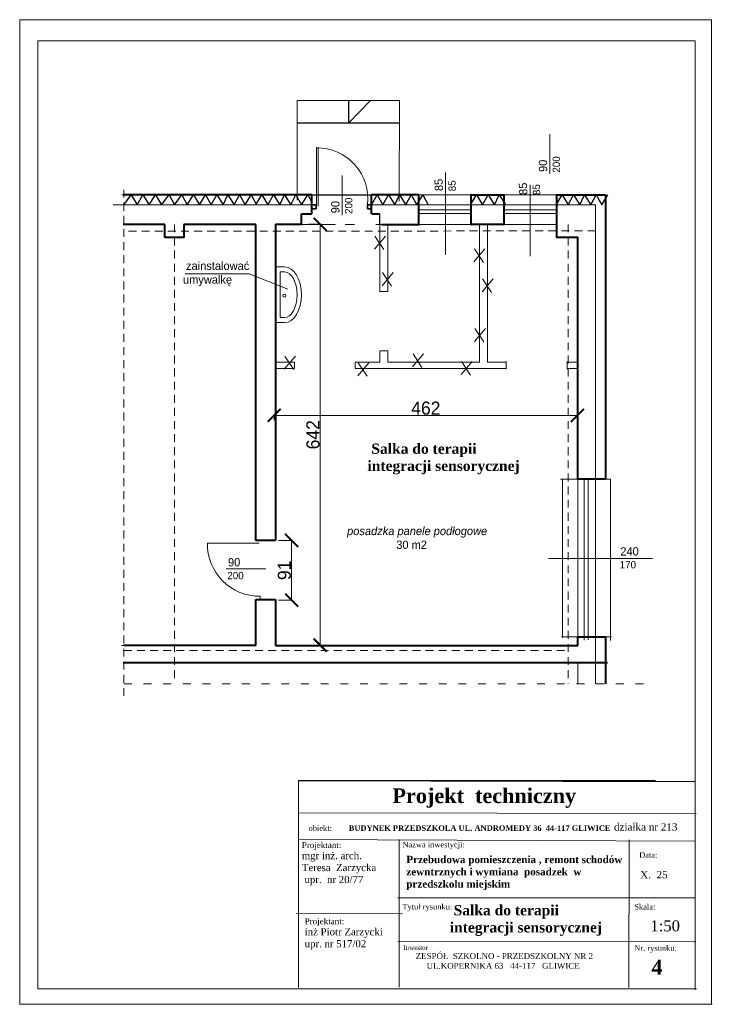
# Model space of a CAD drawing. Header units: millimetres. Extents: x 71367 to 297009, y -32559 to 7655.
# Tile 3 of 17: x 77779 to 78835, y -29482 to -27980. Entities that reach past the tile are written whole.
import ezdxf

# ---------------------------------------------------------------- set-up
doc = ezdxf.new("R2010")
doc.units = ezdxf.units.MM
doc.linetypes.add('2_LKR', pattern=[20, 12, -8])
doc.linetypes.add('ACAD_ISO03W100', pattern=[30, 12, -18])
doc.layers.get('0').update_dxf_attribs({"lineweight": 70})
doc.layers.add('wymiarowanie', color=7, linetype='Continuous', lineweight=30)
doc.styles.get("Standard").update_dxf_attribs({"font": 'phagspa.ttf'})
doc.dimstyles.new('ISO-25', dxfattribs={"dimtxt": 20, "dimasz": 20, "dimexe": 1.25, "dimexo": 0.625, "dimtad": 1, "dimdec": 0, "dimtxsty": 'Standard', "dimblk": 'ARCHTICK', "dimcen": 2.5, "dimclrd": 6, "dimclre": 6, "dimadec": 0, "dimazin": 0, "dimtfac": 1, "dimtdec": 0, "dimtmove": 0, "dimatfit": 3, "dimldrblk": 'ARCHTICK', "dimfxl": 20, "dimfxlon": 1, "dimlwd": 9, "dimlwe": 9, "dimarcsym": 0})

# ---------------------------------------------------------------- blocks, each defined once
blk = doc.blocks.new('_ArchTick')
at = {"color": 0, "linetype": 'ByBlock', "const_width": 0.15}
blk.add_lwpolyline([(-0.5, -0.5), (0.5, 0.5)], dxfattribs=at)
blk = doc.blocks.new('*D753')
at = {"color": 6, "lineweight": 9, "transparency": 16777216}
for p, q in [((78166.6, -28590.9), (78166.6, -28582.3)), ((78629, -28583.6), (78166.6, -28583.6)), ((78629, -28591.6), (78629, -28582.3))]:
    blk.add_line(p, q, dxfattribs=at)
at = {"layer": 'Defpoints', "color": 0, "lineweight": 40, "transparency": 16777216}
for p in [(78166.6, -28583.6), (78166.6, -28591.5), (78629, -28592.2)]:
    blk.add_point(p, dxfattribs=at)
at = {"color": 6, "lineweight": 9, "transparency": 16777216, "xscale": 20, "yscale": 20, "zscale": 20, "rotation": 180}
blk.add_blockref('_ArchTick', (78166.6, -28583.6), dxfattribs=at)
at = {"color": 6, "lineweight": 9, "transparency": 16777216, "xscale": 20, "yscale": 20, "zscale": 20}
blk.add_blockref('_ArchTick', (78629, -28583.6), dxfattribs=at)
at = {"color": 0, "lineweight": 20, "transparency": 16777216, "insert": (78397.8, -28572.6), "char_height": 20, "attachment_point": 5}
blk.add_mtext('462', dxfattribs=at)
blk = doc.blocks.new('*D754')
at = {"color": 6, "lineweight": 9, "transparency": 16777216}
for p, q in [((78219, -28292.1), (78238, -28292.1)), ((78236.7, -28934.1), (78236.7, -28292.1)), ((78217.2, -28934.1), (78238, -28934.1))]:
    blk.add_line(p, q, dxfattribs=at)
at = {"layer": 'Defpoints', "color": 0, "lineweight": 40, "transparency": 16777216}
for p in [(78218.4, -28292.1), (78236.7, -28292.1), (78216.6, -28934.1)]:
    blk.add_point(p, dxfattribs=at)
at = {"color": 6, "lineweight": 9, "transparency": 16777216, "xscale": 20, "yscale": 20, "zscale": 20}
for p, rotation in [((78236.7, -28292.1), 90), ((78236.7, -28934.1), 270)]:
    blk.add_blockref('_ArchTick', p, dxfattribs=dict(at, rotation=rotation))
at = {"color": 0, "lineweight": 20, "transparency": 16777216, "insert": (78225.8, -28613.1), "char_height": 20, "attachment_point": 5, "rotation": 90}
blk.add_mtext('642', dxfattribs=at)
blk = doc.blocks.new('*D761')
at = {"color": 6, "lineweight": 9, "transparency": 16777216}
for p, q in [((78173.2, -28774.3), (78194.5, -28774.3)), ((78193.2, -28774.3), (78193.2, -28865.4)), ((78173.2, -28865.4), (78194.5, -28865.4))]:
    blk.add_line(p, q, dxfattribs=at)
at = {"layer": 'Defpoints', "color": 0, "lineweight": 35, "transparency": 16777216}
for p in [(78170.6, -28774.3), (78170.6, -28865.4), (78193.2, -28865.4)]:
    blk.add_point(p, dxfattribs=at)
at = {"color": 6, "lineweight": 9, "transparency": 16777216, "xscale": 20, "yscale": 20, "zscale": 20}
for p, rotation in [((78193.2, -28774.3), 90), ((78193.2, -28865.4), 270)]:
    blk.add_blockref('_ArchTick', p, dxfattribs=dict(at, rotation=rotation))
at = {"color": 0, "lineweight": 35, "transparency": 16777216, "insert": (78182.2, -28819.9), "char_height": 20, "attachment_point": 5, "rotation": 90}
blk.add_mtext('91', dxfattribs=at)

msp = doc.modelspace()

# ---------------------------------------------------------------- linework, layer by layer
at = {"lineweight": 20}
for p, q in [((77778.6, -27980), (78833.5, -27980)), ((77778.6, -27980), (77778.6, -29481.9)), ((78833.5, -27980), (78833.4, -29481.6)), ((78808.3, -28012.4), (77806, -28012.4)), ((77806, -28012.4), (77806, -29458.1)), ((78808.3, -28012.4), (78808.3, -29459.7)), ((78031, -28367.9), (78128.4, -28367.9)), ((78128.4, -28367.9), (78187.6, -28391)), ((78204.2, -29189.6), (78810, -29190.9)), ((78203.2, -29230.7), (78808.6, -29233.1)), ((78200.2, -29343.6), (78362.1, -29343.8)), ((78203.8, -29430), (78203.8, -29456.2)), ((77778.8, -29481.6), (78834.6, -29481.6))]:
    msp.add_line(p, q, dxfattribs=at)
at = {"lineweight": 9}
for p, q in [((78201.4, -28255.1), (78201.4, -28103.5)), ((78201.4, -28103.5), (78357.9, -28103.5)), ((78357, -28257), (78357.9, -28103.5)), ((78231.1, -28264.6), (78231.1, -28174.3)), ((78233.7, -28264.6), (78233.7, -28174.3)), ((78427.9, -28213.3), (78427.9, -28338.7)), ((78556.9, -28231.9), (78556.9, -28340.5)), ((78223.8, -28247.3), (77934.5, -28247.3)), ((78671.9, -28247.3), (78315.2, -28247.3)), ((78387.2, -28247.2), (78387.2, -28294)), ((78467.1, -28245.4), (78466.7, -28294)), ((78516.8, -28246.3), (78516.7, -28294)), ((78671.8, -28247.3), (78671.8, -28681.1)), ((77921.2, -28262.3), (78231.1, -28262.3)), ((78310.9, -28262.3), (78656.7, -28262.3)), ((78310.9, -28262.3), (78656.7, -28262.3)), ((78656.6, -28262.3), (78656.6, -28993)), ((78656.6, -28262.3), (78656.6, -28681.1)), ((78386.7, -28270), (78467.5, -28270)), ((78386.7, -28275.7), (78467.5, -28275.7)), ((78517.5, -28270), (78597.8, -28270)), ((78517.5, -28275.7), (78597.8, -28275.7)), ((77937.5, -28292.3), (77999.8, -28292.3)), ((77999.8, -28292.3), (77999.8, -28312.4)), ((78028.9, -28292.3), (78138.8, -28292.3)), ((78028.9, -28292.3), (78028.9, -28312.4)), ((78138.8, -28292.3), (78138.8, -28774.2)), ((78168.8, -28292), (78168.8, -28774.2)), ((78168.8, -28292), (78168.8, -28502.6)), ((78168.8, -28292.3), (78259.6, -28292.3)), ((78215.2, -28292.1), (78214.8, -28292.6)), ((78244.7, -28292.1), (78244.6, -28292.3)), ((78259.8, -28292.1), (78259.6, -28292.3)), ((78274.8, -28292.2), (78274.7, -28292.3)), ((78274.7, -28292.3), (78288.9, -28292.3)), ((78289, -28292.2), (78288.7, -28292.6)), ((78304.2, -28292.2), (78304.1, -28292.3)), ((78321.7, -28292.2), (78321.6, -28292.3)), ((78321.6, -28292.3), (78479.8, -28292.3)), ((78327.8, -28283.9), (78327.6, -28284.1)), ((78327.8, -28292.3), (78327.8, -28394.7)), ((78339.8, -28292.3), (78339.8, -28394.7)), ((78479.8, -28292.3), (78479.8, -28502.6)), ((78491.8, -28292.3), (78491.8, -28502.6)), ((78491.8, -28292.3), (78597, -28292.3)), ((78656.6, -28292.3), (78656.7, -28292.3)), ((77999.8, -28312.4), (78029.8, -28312.4)), ((78336.3, -28310), (78319.5, -28330.1)), ((78320.1, -28310), (78333.7, -28330.7)), ((78596.4, -28312.4), (78629.9, -28312.4)), ((78629.6, -28311.7), (78629.6, -28502.6)), ((78488, -28329.5), (78471.2, -28349.6)), ((78471.8, -28329.5), (78485.5, -28350.3)), ((78347.9, -28365.8), (78331, -28385.9)), ((78331.7, -28365.8), (78345.3, -28386.5)), ((78500.4, -28375.2), (78483.5, -28395.3)), ((78484.2, -28375.2), (78497.8, -28396)), ((78327.8, -28394.7), (78339.8, -28394.7)), ((78488.8, -28450.9), (78471.9, -28471)), ((78472.6, -28450.9), (78486.2, -28471.6)), ((78327.8, -28485.2), (78327.8, -28502.6)), ((78327.8, -28485.2), (78339.8, -28485.2)), ((78339.8, -28485.2), (78339.8, -28502.6)), ((78394.5, -28489.6), (78377.6, -28509.7)), ((78378.3, -28489.6), (78391.9, -28510.3)), ((78197.6, -28502.6), (78168.8, -28502.6)), ((78198.9, -28493), (78182, -28513.1)), ((78182.7, -28493), (78196.3, -28513.7)), ((78197.6, -28502.5), (78197.6, -28512.1)), ((78327.8, -28502.6), (78290.1, -28502.6)), ((78290.1, -28502.7), (78290.1, -28512.2)), ((78311, -28503.2), (78294.1, -28523.3)), ((78294.8, -28503.2), (78308.4, -28523.9)), ((78479.8, -28502.6), (78339.8, -28502.6)), ((78468.6, -28501.2), (78451.7, -28521.3)), ((78452.4, -28501.2), (78466, -28522)), ((78520.1, -28502.6), (78491.8, -28502.6)), ((78520.1, -28501.4), (78520.1, -28513)), ((78613.1, -28501.4), (78613.1, -28513)), ((78629.6, -28502.6), (78613.1, -28502.6)), ((78168.8, -28512.1), (78168.8, -28774.2)), ((78197.6, -28512.1), (78168.9, -28512.1)), ((78520.1, -28512.1), (78290.1, -28512.1)), ((78629.6, -28512.1), (78613.1, -28512.1)), ((78629.6, -28512.1), (78629.6, -28934.5)), ((78679.6, -28681.1), (78603.4, -28681.1)), ((78606.4, -28680.3), (78606.4, -28922.8)), ((78639.4, -28682.5), (78639.4, -28926.2)), ((78645.1, -28682.1), (78645.1, -28926.1)), ((78679.5, -28681), (78679.5, -28927.1)), ((78138.8, -28774.2), (78168.8, -28774.2)), ((78143.7, -28778.5), (78064.7, -28778.5)), ((78584.8, -28801.7), (78743.5, -28801.9)), ((78138.8, -28864.6), (78138.8, -28934.5)), ((78138.8, -28864.6), (78168.8, -28864.6)), ((78145.4, -28859.5), (78145.4, -28864.6)), ((78168.8, -28864.6), (78168.8, -28934.5)), ((78168.8, -28864.6), (78168.8, -28934.5)), ((78604.5, -28921.5), (78680.9, -28921.5)), ((78656.6, -28921.5), (78656.6, -28993)), ((78671.8, -28921.5), (78671.8, -28993)), ((77933.8, -28934.5), (78138.8, -28934.5)), ((78168.8, -28934.5), (78629.6, -28934.5)), ((77937.5, -28960.8), (78629.6, -28960.8)), ((78629.6, -28960.8), (78629.6, -28993)), ((78748, -29140.7), (78203.8, -29140.7)), ((78203.8, -29224.3), (78203.8, -29140.7)), ((78203.8, -29224.3), (78203.8, -29430)), ((78357.4, -29230.7), (78357.1, -29455.5)), ((78707.8, -29231.1), (78707.1, -29456.2)), ((78354.9, -29319.6), (78808.1, -29319.7)), ((78354.9, -29385.6), (78809.4, -29386.4)), ((78810.3, -29458.1), (77806, -29458.1))]:
    msp.add_line(p, q, dxfattribs=at)
at = {"color": 0, "lineweight": 25}
for p, q in [((78279.7, -28103.5), (78279.7, -28138.1)), ((78279.7, -28138.1), (78313.5, -28103.5)), ((78357, -28138.1), (78201.4, -28138.1)), ((77937.5, -28262.3), (77948.6, -28247.3)), ((77948.6, -28247.3), (77957.5, -28262.3)), ((77957.5, -28262.3), (77966.4, -28247.3)), ((77966.4, -28247.3), (77976.2, -28262.3)), ((77976.2, -28262.3), (77985.4, -28247.3)), ((77985.4, -28247.3), (77994.9, -28262.3)), ((77994.9, -28262.3), (78006.4, -28247.3)), ((78006.4, -28247.3), (78014.5, -28262.3)), ((78014.5, -28262.3), (78025.7, -28247.3)), ((78025.7, -28247.3), (78034, -28262.3)), ((78034, -28262.3), (78043.5, -28247.3)), ((78043.5, -28247.3), (78052.5, -28262.3)), ((78052.5, -28262.3), (78061.7, -28247.3)), ((78061.7, -28247.3), (78070.6, -28262.3)), ((78070.6, -28262.3), (78079.2, -28247.3)), ((78079.2, -28247.3), (78088.7, -28262.3)), ((78088.7, -28262.3), (78095.9, -28247.3)), ((78095.9, -28247.3), (78105.4, -28262.3)), ((78105.4, -28262.3), (78113.5, -28247.3)), ((78113.5, -28247.3), (78122.1, -28262.3)), ((78122.1, -28262.3), (78131.3, -28247.3)), ((78131.3, -28247.3), (78139.7, -28262.3)), ((78138.8, -28262.3), (78148, -28247.3)), ((78148, -28247.3), (78156.9, -28262.3)), ((78156.9, -28262.3), (78165.5, -28247.3)), ((78165.5, -28247.3), (78175.1, -28262.3)), ((78175.1, -28262.3), (78182.3, -28247.3)), ((78182.3, -28247.3), (78191.8, -28262.3)), ((78191.8, -28262.3), (78199.8, -28247.3)), ((78199.8, -28247.3), (78208.4, -28262.3)), ((78208.4, -28262.3), (78217.7, -28247.3)), ((78217.7, -28247.3), (78224.3, -28259.6)), ((78223.8, -28247.3), (78315.2, -28247.3)), ((78315.1, -28262.3), (78323.5, -28247.3)), ((78323.5, -28247.3), (78332.4, -28262.3)), ((78332.4, -28262.3), (78341, -28247.3)), ((78341, -28247.3), (78350.6, -28262.3)), ((78350.6, -28262.3), (78357.8, -28247.3)), ((78357.8, -28247.3), (78367.2, -28262.3)), ((78367.2, -28262.3), (78375.3, -28247.3)), ((78375.3, -28247.3), (78383.9, -28262.3)), ((78383.9, -28262.3), (78393.1, -28247.3)), ((78393.1, -28247.3), (78401.5, -28262.3)), ((78466.1, -28262.3), (78475.3, -28247.3)), ((78475.3, -28247.3), (78484.3, -28262.3)), ((78484.3, -28262.3), (78492.8, -28247.3)), ((78492.8, -28247.3), (78502.4, -28262.3)), ((78502.4, -28262.3), (78509.6, -28247.3)), ((78509.6, -28247.3), (78519.1, -28262.3)), ((78596.5, -28262.3), (78605.7, -28247.3)), ((78605.7, -28247.3), (78614.6, -28262.3)), ((78614.6, -28262.3), (78623.2, -28247.3)), ((78623.2, -28247.3), (78632.7, -28262.3)), ((78632.7, -28262.3), (78639.9, -28247.3)), ((78639.9, -28247.3), (78649.4, -28262.3)), ((78649.4, -28262.3), (78657.5, -28247.3)), ((78657.5, -28247.3), (78666.1, -28262.3)), ((78666.1, -28262.3), (78675.3, -28247.3))]:
    msp.add_line(p, q, dxfattribs=at)
at = {"color": 0, "lineweight": 20}
for p, q in [((78586.7, -28154.6), (78586.7, -28215.2)), ((78270, -28217.6), (78270, -28278.2)), ((78153.9, -28817.8), (78093.3, -28817.8))]:
    msp.add_line(p, q, dxfattribs=at)
at = {"lineweight": 40}
for p, q in [((78223.8, -28247.3), (77936.5, -28247.3)), ((78223.8, -28276.4), (78223.8, -28247.3)), ((78315.2, -28276.4), (78315.2, -28247.3)), ((78387.2, -28247.3), (78315.2, -28247.3)), ((78387.2, -28292.3), (78387.2, -28247.3)), ((78466.7, -28292.3), (78467.1, -28247.3)), ((78467.1, -28247.3), (78516.8, -28247.3)), ((78516.8, -28247.3), (78516.7, -28292.3)), ((78597.2, -28247.3), (78671.8, -28247.3)), ((78597.3, -28246.4), (78597.3, -28312.5)), ((78671.8, -28247.3), (78671.8, -28681.1)), ((78208.2, -28276.4), (78223.8, -28276.4)), ((78208.3, -28292.3), (78208.3, -28276.1)), ((78315.3, -28276.4), (78327.8, -28276.4)), ((77999.8, -28292.3), (77936.5, -28292.3)), ((77999.8, -28312.4), (77999.8, -28292.3)), ((78138.8, -28292.3), (78028.9, -28292.3)), ((78028.9, -28292.3), (78028.9, -28312.4)), ((78138.8, -28774.2), (78138.8, -28292.3)), ((78168.8, -28292), (78208.3, -28292)), ((78168.8, -28292), (78168.8, -28774.2)), ((78330.6, -28292.2), (78387.2, -28292.3)), ((78516.7, -28292.3), (78466.7, -28292.3)), ((78028.9, -28312.4), (77999.8, -28312.4)), ((78629.6, -28312.3), (78597, -28312.4)), ((78629.6, -28681.1), (78629.6, -28311.7)), ((78671.8, -28681.1), (78629.6, -28681.1)), ((78168.8, -28774.2), (78138.8, -28774.2)), ((78138.8, -28934.5), (78138.8, -28864.6)), ((78138.8, -28864.6), (78168.8, -28864.6)), ((78168.8, -28864.6), (78168.8, -28934.5)), ((78629.6, -28934.5), (78629.6, -28921.5)), ((78629.6, -28921.5), (78671.8, -28921.5)), ((78671.8, -28921.5), (78671.8, -28993)), ((78138.8, -28934.5), (77937.5, -28934.5)), ((78168.8, -28934.5), (78629.6, -28934.5)), ((78674.6, -28960.8), (77936.5, -28960.8))]:
    msp.add_line(p, q, dxfattribs=at)
at = {"linetype": '2_LKR', "lineweight": 9}
for p, q in [((77937.5, -28239.4), (77937.5, -29015.8)), ((78014.6, -28292.3), (78014.6, -28992.1)), ((78614.6, -28292.3), (78614.6, -28993)), ((78656.6, -28302.3), (77939.2, -28302.4)), ((77937.5, -28942.2), (78614, -28942.2))]:
    msp.add_line(p, q, dxfattribs=at)
at = {"color": 0, "lineweight": 35}
for p, q in [((78230.5, -28262.3), (78223.8, -28262.2)), ((78230.5, -28262.3), (78230.5, -28268.7)), ((78315.2, -28262.3), (78308.5, -28262.3)), ((78308.7, -28262.3), (78308.7, -28268.7)), ((78230.5, -28268.7), (78224.3, -28268.7)), ((78308.7, -28268.7), (78314.9, -28268.7))]:
    msp.add_line(p, q, dxfattribs=at)
at = {"color": 0, "lineweight": 30}
msp.add_line((78327.8, -28292.3), (78327.8, -28276.4), dxfattribs=at)
at = {"linetype": 'ACAD_ISO03W100', "lineweight": 9}
msp.add_line((77937.5, -28993), (78737.5, -28993), dxfattribs=at)
at = {"lineweight": 25}
msp.add_line((78203.8, -29140.7), (78808.6, -29141.8), dxfattribs=at)
at = {"lineweight": 9}
for centre, radius, start, end in [((78231.8, -28253), 77.5, 353.364, 90.577), ((78144.7, -28779.5), 80, 179.2779, 270.4854)]:
    msp.add_arc(centre, radius, start, end, dxfattribs=at)
at = {"layer": 'wymiarowanie', "lineweight": 20}
for p, q in [((78182.5, -28357.2), (78168.1, -28357.2)), ((78182.5, -28364.8), (78175.7, -28364.8)), ((78175.7, -28434.4), (78175.7, -28364.8)), ((78182.5, -28442), (78168.1, -28442)), ((78182.5, -28434.4), (78175.7, -28434.4))]:
    msp.add_line(p, q, dxfattribs=at)
msp.add_circle((78182.2, -28401.1), 2.38, dxfattribs=at)
for major_axis, ratio in [((0, 42.4), 0.606838), ((0, 34.8), 0.545315)]:
    msp.add_ellipse((78182.5, -28399.6), major_axis=major_axis, ratio=ratio, start_param=3.141593, end_param=6.283185, dxfattribs=at)

# ---------------------------------------------------------------- texts
at = {"lineweight": 9, "attachment_point": 1}
for s, insert, char_height in [('{\\fTimes New Roman|b1|i0|c238|p18; Salka do terapii\\Pintegracji sensorycznej}', (78308.8, -28626.5), 15.68), ('{\\fTimes New Roman|b1|i0|c238|p18; Projekt  techniczny}', (78338.5, -29152.5), 22.4), ('{\\fTimes New Roman|b0|i0|c238|p18;\\H1.2x;obiekt:       \\fTimes New Roman|b1|i0|c238|p18; BUDYNEK PRZEDSZKOLA UL. ANDROMEDY 36  44-117 GLIWICE}', (78219, -29208.9), 7), ('{\\fTimes New Roman|b0|i0|c238|p18;Projektant:\\P\\H1.2x;mgr inż. arch.\\PTeresa  Zarzycka \\P upr.  nr 20/77}', (78208.7, -29234.4), 9.1), ('{\\fTimes New Roman|b0|i0|c238|p18;\\H1.2x;Nazwa inwestycji:}', (78362, -29234.1), 7), ('{\\fTimes New Roman|b0|i0|c238|p18;\\H1.2x;Data:}', (78723.1, -29249.9), 7), ('{\\fTimes New Roman|b0|i0|c238|p18;\\H1.6x;X.  25}', (78724.7, -29278.5), 7), ('{\\fTimes New Roman|b0|i0|c238|p18;\\H1.2x;Tytuł rysunku:}', (78362.1, -29328.8), 7), ('{\\fTimes New Roman|b1|i0|c238|p18; Salka do terapii\\Pintegracji sensorycznej}', (78434.3, -29330.5), 15.68), ('{\\fTimes New Roman|b0|i0|c238|p18;\\H1.2x;Skala:}', (78715.7, -29329), 7), ('{\\fTimes New Roman|b0|i0|c238|p18;Projektant:\\P\\H1.2x;inż Piotr Zarzycki\\Pupr. nr 517/02}', (78213.1, -29350.6), 9.1), ('{\\fTimes New Roman|b0|i0|c238|p18;\\H1.6x;1:50}', (78740.2, -29353.8), 10.5), ('{\\fTimes New Roman|b0|i0|c238|p18;\\H1.2x;Nr. rysunku:}', (78715.7, -29391.8), 7)]:
    msp.add_mtext(s, dxfattribs=dict(at, insert=insert, char_height=char_height))
for s, insert, char_height, width in [('{\\fTimes New Roman|b1|i0|c238|p18;               \\P  \\fTimes New Roman|b0|i0|c238|p18; działka nr 213}', (78672, -29187), 11.2, 339.468), ('{\\fTimes New Roman|b1|i0|c238|p18;               \\PPrzebudowa pomieszczenia , remont schodów zewntrznych i wymiana  posadzek  w przedszkolu miejskim}', (78368.1, -29236.7), 11.2, 339.468), ('{\\fTimes New Roman|b0|i0|c238|p18;\\H0.625x;  Inwestor       \\P         \\H1.2857x;ZESPÓŁ  SZKOLNO - PRZEDSZKOLNY NR 2  \\P            UL.KOPERNIKA 63   44-117   GLIWICE  \\P  \\H1.2444x; }', (78358.3, -29392), 11.2, 473.746), ('{\\fTimes New Roman|b1|i0|c238|p18;  4}', (78724.9, -29414.1), 22.4, 41.334)]:
    msp.add_mtext(s, dxfattribs=dict(at, insert=insert, char_height=char_height, width=width))
at = {"layer": 'wymiarowanie', "lineweight": 20, "char_height": 12.6, "width": 248.635, "attachment_point": 1}
for s, insert, rotation in [(' {\\fMicrosoft PhagsPa|b0|i1|c0|p34;                } 90\\P{\\H0.8889x;                    200}', (78570.3, -28296.6), 90.0526), (' {\\fMicrosoft PhagsPa|b0|i1|c0|p34;                } 85\\P{\\H0.8889x;                    85}', (78414.7, -28325.9), 92.161), (' {\\fMicrosoft PhagsPa|b0|i1|c0|p34;                } 85\\P{\\H0.8889x;                    85}', (78543.3, -28331.8), 92.161), (' {\\fMicrosoft PhagsPa|b0|i1|c0|p34;                } 90\\P{\\H0.8889x;                    200}', (78253.6, -28359.6), 90.0526), (' {\\fMicrosoft PhagsPa|b0|i1|c0|p34;                } 240\\P{\\H0.8889x;                    170}', (78610.1, -28784.8), 0.0526), (' {\\fMicrosoft PhagsPa|b0|i1|c0|p34;                } 90\\P{\\H0.8889x;                    200}', (78011.9, -28801.4), 0.0526)]:
    msp.add_mtext(s, dxfattribs=dict(at, insert=insert, rotation=rotation))
for s, insert in [(' zainstalować \\Pumywalkę\\P{\\H0.8889x;    }', (78027.5, -28349.1)), (' {\\fMicrosoft PhagsPa|b0|i1|c0|p34;posadzka panele podłogowe\\P                 }30 m2\\P{\\H0.8889x;    }', (78273.1, -28753.6))]:
    msp.add_mtext(s, dxfattribs=dict(at, insert=insert))

# ---------------------------------------------------------------- dimensions: what is measured, and where the dimension line sits
at = {"lineweight": 20}
dim = msp.add_linear_dim(base=(78236.7, -28292.1), p1=(78216.6, -28934.1), p2=(78218.4, -28292.1), angle=90, dimstyle='ISO-25', dxfattribs=at)
dim.commit()
dim.dimension.update_dxf_attribs({"geometry": '*D754', "text_midpoint": (78225.8, -28613.1)})
dim = msp.add_linear_dim(base=(78166.6, -28583.6), p1=(78629, -28592.2), p2=(78166.6, -28591.5), dimstyle='ISO-25', dxfattribs=at)
dim.commit()
dim.dimension.update_dxf_attribs({"geometry": '*D753', "text_midpoint": (78397.8, -28572.6)})
at = {"color": 0, "lineweight": 35}
dim = msp.add_linear_dim(base=(78193.2, -28865.4), p1=(78170.6, -28774.3), p2=(78170.6, -28865.4), angle=90, dimstyle='ISO-25', dxfattribs=at)
dim.commit()
dim.dimension.update_dxf_attribs({"geometry": '*D761', "text_midpoint": (78182.2, -28819.9)})

doc.saveas('drawing.dxf')
